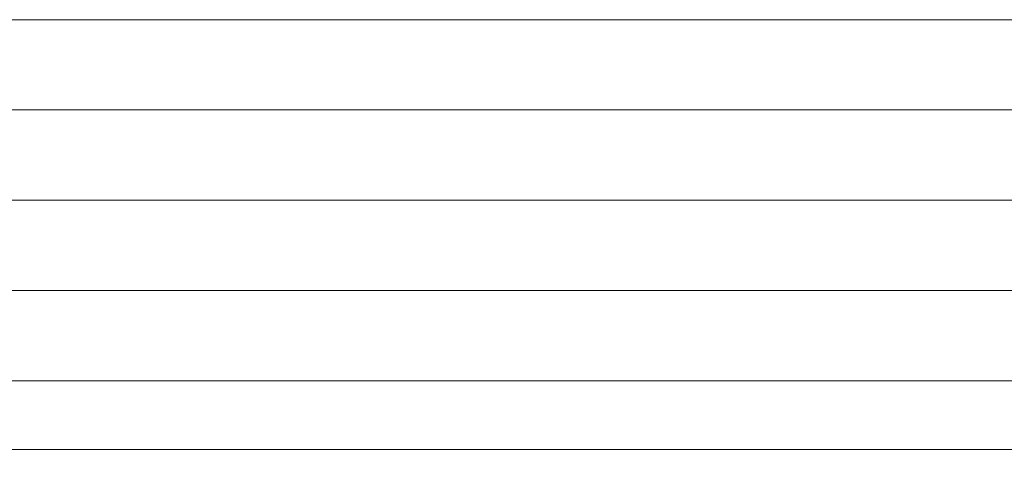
# Model space of a CAD drawing. Header units: inches. Extents: x -96941 to 10978768, y -673 to 1070890.
# Tile 63 of 256: x 56756.23 to 56767.14, y 3677.34 to 3682.2. Entities that reach past the tile are written whole.
import ezdxf

# ---------------------------------------------------------------- set-up
doc = ezdxf.new("R2010")
doc.units = ezdxf.units.IN
doc.layers.add('_MB_kreskowanie_szklo_0.09', color=157, linetype='Continuous', lineweight=9)
doc.layers.add('_MB_szklo_0.15', color=142, linetype='Continuous', lineweight=15)

# ---------------------------------------------------------------- blocks, each defined once
blk = doc.blocks.new('*U555')
at = {"layer": '_MB_kreskowanie_szklo_0.09'}
for points in [[(0, -47.76), (60, -47.76)], [(0, -48.76), (60, -48.76)], [(0, -49.76), (60, -49.76)]]:
    blk.add_lwpolyline(points, dxfattribs=at)
at = {"layer": '_MB_szklo_0.15'}
for points in [[(60, -42), (0, -42), (0, -46), (60, -46)], [(60, -46), (0, -46), (0, -46.76), (60, -46.76)], [(60, -46.76), (0, -46.76), (0, -50.76), (60, -50.76)]]:
    blk.add_lwpolyline(points, dxfattribs=at)

msp = doc.modelspace()

# ---------------------------------------------------------------- block references
at = {"color": 14, "true_color": 0xa30000, "rotation": 180}
msp.add_blockref('*U555', (56781.735, 3631.444), dxfattribs=at)

doc.saveas('drawing.dxf')
